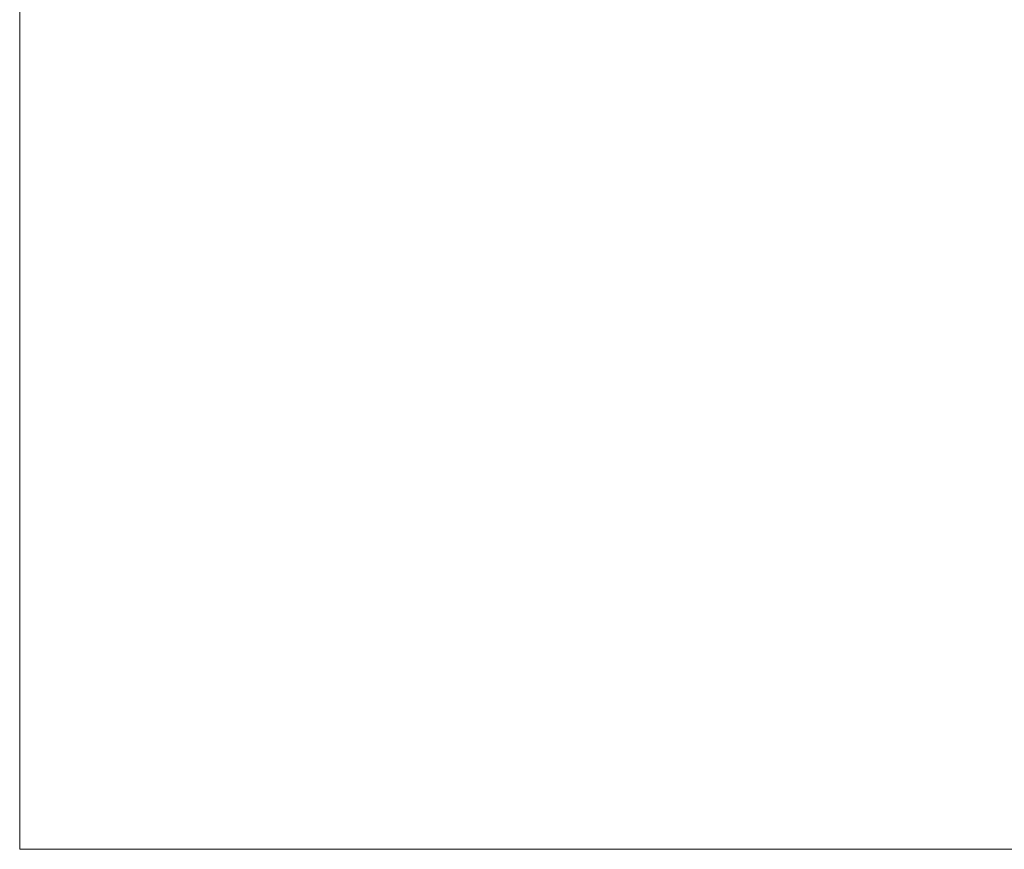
# Model space of a CAD drawing. Extents: x 12612 to 15065, y 19774 to 20110.
# Tile 1 of 8: x 12612 to 12810, y 19774 to 19941. Entities that reach past the tile are written whole.
import ezdxf
from ezdxf.enums import TextEntityAlignment as Align

# ---------------------------------------------------------------- set-up
doc = ezdxf.new("R2010")
doc.units = 0
doc.header["$MEASUREMENT"] = 0
doc.layers.add('B_ANNO', color=7, linetype='Continuous', lineweight=18)
doc.layers.add('B_ANNO_NOPLOT', color=47, linetype='Continuous', lineweight=18, plot=False)
doc.styles.add('Annotative', font='calibri.ttf', dxfattribs={"height": 0.0625})

# ---------------------------------------------------------------- blocks, each defined once
blk = doc.blocks.new('INS_G36WDET_BASE')
at = {"layer": 'B_ANNO_NOPLOT', "flags": 128}
blk.add_lwpolyline([(0, 0), (0, 336), (431.9, 336), (431.9, 318.47), (504, 318.47), (504, 54), (422.09, 54), (422.09, 0)], close=True, dxfattribs=at)
blk = doc.blocks.new('*U104')
at = {"layer": 'B_ANNO_NOPLOT', "flags": 128}
blk.add_lwpolyline([(0, 0), (0, 336), (431.9, 336), (431.9, 318.47), (504, 318.47), (504, 54), (422.09, 54), (422.09, 0)], close=True, dxfattribs=at)
blk = doc.blocks.new('*U85')
at = {"layer": 'B_ANNO_NOPLOT', "flags": 128}
blk.add_lwpolyline([(0, 0), (0, 335.9997), (431.9031, 335.9997), (431.9031, 318.4732), (503.9995, 318.4732), (503.9995, 53.9994), (422.0939, 53.9994), (422.0939, 0)], close=True, dxfattribs=at)
at = {"layer": 'B_ANNO', "style": 'Annotative'}
blk.add_attdef('SBAR3', text='', height=2, dxfattribs=at).set_placement((228.7912, 283.2969, 0.8422), align=Align.TOP_LEFT)
for tag, p in [('SBAR1', (283.3539, 273.5585)), ('SBAR2', (279.7105, 265.5033, 0.8422))]:
    blk.add_attdef(tag, p, '', height=2, dxfattribs=at)
for tag, p in [('DIA1', (245.8191, 238.4317)), ('DIA2', (260.6439, 238.4317))]:
    blk.add_attdef(tag, text='', height=2, dxfattribs=at).set_placement(p, align=Align.BOTTOM_CENTER)

msp = doc.modelspace()

# ---------------------------------------------------------------- linework, layer by layer
at = {"layer": 'B_ANNO_NOPLOT', "elevation": -0.84, "flags": 128}
msp.add_lwpolyline([(12612.47, 19774.22), (12612.47, 20110.22), (13044.37, 20110.22), (13044.37, 20092.7), (13116.47, 20092.7), (13116.47, 19828.22), (13034.56, 19828.22), (13034.56, 19774.22), (12612.47, 19774.22)], dxfattribs=at)

# ---------------------------------------------------------------- block references
for name in ['INS_G36WDET_BASE', '*U104']:
    msp.add_blockref(name, (12612.47, 19774.22, -0.84))

# ---------------------------------------------------------------- next in the draw order: block references
msp.add_blockref('*U85', (12612.47, 19774.22, -0.84))

doc.saveas('drawing.dxf')
